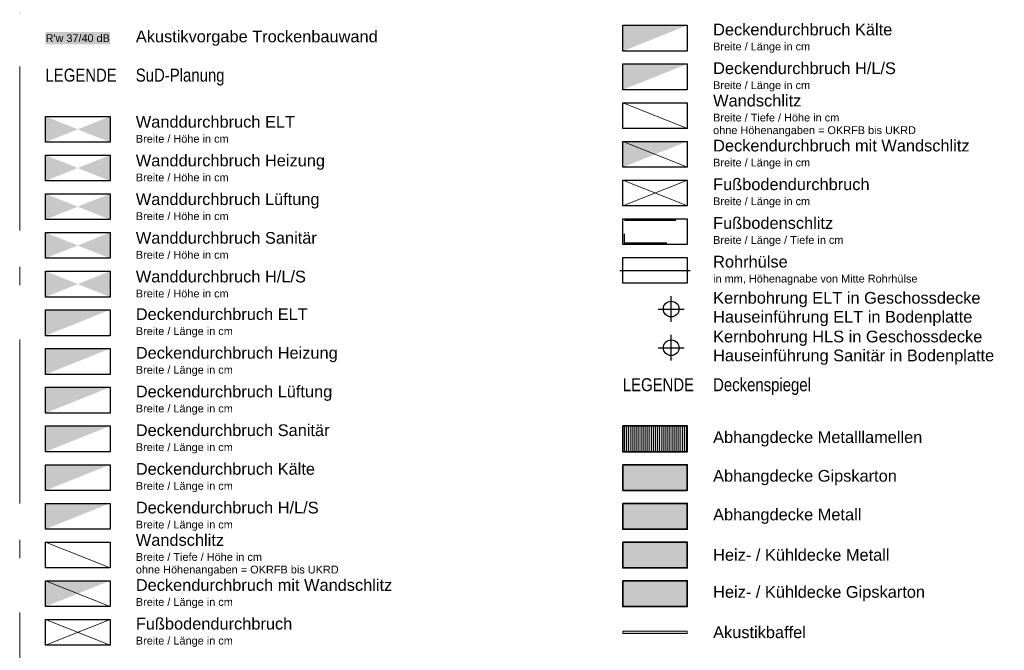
# Model space of a CAD drawing. Header units: metres. Extents: x -111 to 152, y -132 to 99.
# Tile 4 of 256: x 0 to 19, y -52 to -40. Entities that reach past the tile are written whole.
import ezdxf

# ---------------------------------------------------------------- set-up
doc = ezdxf.new("R2010")
doc.units = ezdxf.units.M
for name, pattern in [('Achsen 01', [5.291531, 3.175, -1.058062, 0.352704, -0.705764]), ('gestrichelt - 01', [2, 1, -1]), ('ISO-04 Lang gestrichelt punktiert', [7.747, 6.096, -0.762, 0.127, -0.762])]:
    doc.linetypes.add(name, pattern=pattern)
for name, color, linetype, lineweight, true_color in [('027_Tischlerarbeiten-360 Akustikdecke', 7, 'Continuous', 9, 0xa6a6a6), ('031_Metallbauarbeiten-350 Lamellendecke DS', 7, 'Continuous', 35, 0x666666), ('AV1-Achsen', 1, 'Achsen 01', 18, 0xff0000)]:
    doc.layers.add(name, color=color, linetype=linetype, lineweight=lineweight, true_color=true_color)
for name, color, linetype, lineweight in [('_GRU (2D)', 7, 'Continuous', 9), ('_Legende (2D)', 7, 'Continuous', 9), ('AV1-Akustikvorgaben-Trennwände', 7, 'Continuous', 5), ('AV1-Brandschutzkonzept-Brandschutzkonzept', 7, 'Continuous', 5), ('Keine', 7, 'Continuous', 9)]:
    doc.layers.add(name, color=color, linetype=linetype, lineweight=lineweight)
doc.styles.add('Arial', font='arial.ttf')
doc.styles.add('Arial Narrow', font='ARIALN.TTF')

# ---------------------------------------------------------------- blocks, each defined once
blk = doc.blocks.new('Group-780')
at = {"layer": 'Keine', "color": 212, "linetype": 'Continuous'}
for points in [[(0.5, -42.333), (1.125, -42.083), (0.5, -41.833)], [(1.125, -42.083), (1.75, -41.833), (1.75, -42.333)]]:
    blk.add_solid(points, dxfattribs=at)
blk = doc.blocks.new('Group-781')
at = {"layer": 'Keine', "color": 212, "linetype": 'Continuous'}
blk.add_solid([(0.5, -46.083), (1.75, -45.583), (0.5, -45.583)], dxfattribs=at)
blk = doc.blocks.new('Group-782')
at = {"layer": 'Keine', "color": 212, "lineweight": 9, "flags": 128}
blk.add_lwpolyline([(1.75, -50.583), (0.5, -50.083), (1.75, -50.083)], close=True, dxfattribs=at)
blk = doc.blocks.new('Group-783')
at = {"layer": 'Keine', "color": 212, "lineweight": 9, "flags": 128}
blk.add_lwpolyline([(1.75, -51.333), (0.5, -50.833), (1.75, -50.833)], close=True, dxfattribs=at)
at = {"layer": 'Keine', "color": 212, "lineweight": 9}
blk.add_solid([(0.5, -51.333), (1.75, -50.833), (0.5, -50.833)], dxfattribs=at)
blk = doc.blocks.new('Group-784')
at = {"layer": 'Keine', "color": 212, "lineweight": 9, "flags": 128}
for points in [[(1.75, -52.083), (0.5, -51.583), (1.75, -51.583)], [(0.5, -52.083), (1.75, -51.583), (0.5, -51.583)]]:
    blk.add_lwpolyline(points, close=True, dxfattribs=at)
blk = doc.blocks.new('Group-812')
at = {"layer": 'Keine', "color": 15, "linetype": 'Continuous'}
for points in [[(0.5, -43.083), (1.125, -42.833), (0.5, -42.583)], [(1.125, -42.833), (1.75, -42.583), (1.75, -43.083)]]:
    blk.add_solid(points, dxfattribs=at)
blk = doc.blocks.new('Group-813')
at = {"layer": 'Keine', "color": 85, "linetype": 'Continuous'}
for points in [[(0.5, -43.833), (1.125, -43.583), (0.5, -43.333)], [(1.125, -43.583), (1.75, -43.333), (1.75, -43.833)]]:
    blk.add_solid(points, dxfattribs=at)
blk = doc.blocks.new('Group-814')
at = {"layer": 'Keine', "color": 165, "linetype": 'Continuous'}
for points in [[(0.5, -44.583), (1.125, -44.333), (0.5, -44.083)], [(1.125, -44.333), (1.75, -44.083), (1.75, -44.583)]]:
    blk.add_solid(points, dxfattribs=at)
blk = doc.blocks.new('Group-815')
at = {"layer": 'Keine', "color": 15, "linetype": 'Continuous'}
blk.add_solid([(0.5, -46.833), (1.75, -46.333), (0.5, -46.333)], dxfattribs=at)
blk = doc.blocks.new('Group-816')
at = {"layer": 'Keine', "color": 85, "linetype": 'Continuous'}
blk.add_solid([(0.5, -47.583), (1.75, -47.083), (0.5, -47.083)], dxfattribs=at)
blk = doc.blocks.new('Group-817')
at = {"layer": 'Keine', "color": 165, "linetype": 'Continuous'}
blk.add_solid([(0.5, -48.333), (1.75, -47.833), (0.5, -47.833)], dxfattribs=at)
blk = doc.blocks.new('Group-818')
at = {"layer": 'Keine', "color": 7, "linetype": 'Continuous'}
for points in [[(0.5, -45.333), (1.125, -45.083), (0.5, -44.833)], [(1.125, -45.083), (1.75, -44.833), (1.75, -45.333)]]:
    blk.add_solid(points, dxfattribs=at)
blk = doc.blocks.new('Group-819')
at = {"layer": 'Keine', "color": 7, "linetype": 'Continuous'}
blk.add_solid([(0.5, -49.833), (1.75, -49.333), (0.5, -49.333)], dxfattribs=at)
blk = doc.blocks.new('Group-820')
at = {"layer": 'Keine', "color": 143, "linetype": 'Continuous'}
blk.add_solid([(0.5, -49.083), (1.75, -48.583), (0.5, -48.583)], dxfattribs=at)
blk = doc.blocks.new('Group-823')
at = {"layer": 'Keine', "color": 212, "lineweight": 9, "flags": 128}
blk.add_lwpolyline([(12.937, -42.067), (11.687, -41.567), (12.937, -41.567)], close=True, dxfattribs=at)
blk = doc.blocks.new('Group-824')
at = {"layer": 'Keine', "color": 212, "lineweight": 9, "flags": 128}
blk.add_lwpolyline([(12.937, -42.817), (11.687, -42.317), (12.937, -42.317)], close=True, dxfattribs=at)
at = {"layer": 'Keine', "color": 212, "lineweight": 9}
blk.add_solid([(11.687, -42.817), (12.937, -42.317), (11.687, -42.317)], dxfattribs=at)
blk = doc.blocks.new('Group-825')
at = {"layer": 'Keine', "color": 212, "lineweight": 9, "flags": 128}
for points in [[(12.937, -43.567), (11.687, -43.067), (12.937, -43.067)], [(11.687, -43.567), (12.937, -43.067), (11.687, -43.067)]]:
    blk.add_lwpolyline(points, close=True, dxfattribs=at)
blk = doc.blocks.new('Group-833')
at = {"layer": 'Keine', "color": 7, "linetype": 'Continuous'}
blk.add_solid([(11.687, -41.317), (12.937, -40.817), (11.687, -40.817)], dxfattribs=at)
blk = doc.blocks.new('Group-834')
at = {"layer": 'Keine', "color": 143, "linetype": 'Continuous'}
blk.add_solid([(11.687, -40.567), (12.937, -40.067), (11.687, -40.067)], dxfattribs=at)
blk = doc.blocks.new('Legende (2D)')
at = {"layer": '027_Tischlerarbeiten-360 Akustikdecke', "linetype": 'Continuous', "lineweight": 0}
blk.add_hatch(color=254, dxfattribs=at).paths.add_polyline_path([(11.6867, -51.80842), (12.9367, -51.80842), (12.9367, -51.85842), (11.6867, -51.85842)])
at = {"layer": '031_Metallbauarbeiten-350 Lamellendecke DS', "linetype": 'Continuous', "lineweight": 0, "transparency": 33554508}
for color, points in [(254, [(11.6867, -47.83342), (12.9367, -47.83342), (12.9367, -48.33342), (11.6867, -48.33342)]), (106, [(11.6867, -48.58342), (12.9367, -48.58342), (12.9367, -49.08342), (11.6867, -49.08342)]), (254, [(11.6867, -49.33342), (12.9367, -49.33342), (12.9367, -49.83342), (11.6867, -49.83342)])]:
    blk.add_hatch(color=color, dxfattribs=at).paths.add_polyline_path(points)
at = {"layer": '031_Metallbauarbeiten-350 Lamellendecke DS', "linetype": 'Continuous', "lineweight": 9, "transparency": 33554508}
h = blk.add_hatch(dxfattribs=at)
h.set_pattern_fill('Lamellendecke', color=252, style=0, pattern_type=2)
h.set_pattern_definition([(90, (0, 0), (0.04, 0), [])])
h.paths.add_polyline_path([(11.6867, -47.83342), (12.9367, -47.83342), (12.9367, -48.33342), (11.6867, -48.33342)])
at = {"layer": '031_Metallbauarbeiten-350 Lamellendecke DS', "linetype": 'Continuous', "lineweight": 0, "transparency": 33554470}
blk.add_hatch(color=165, dxfattribs=at).paths.add_polyline_path([(11.6867, -50.08342), (12.9367, -50.08342), (12.9367, -50.58342), (11.6867, -50.58342)])
at = {"layer": '031_Metallbauarbeiten-350 Lamellendecke DS', "linetype": 'Continuous', "lineweight": 0, "transparency": 33554483}
blk.add_hatch(color=55, dxfattribs=at).paths.add_polyline_path([(11.6867, -50.83342), (12.9367, -50.83342), (12.9367, -51.33342), (11.6867, -51.33342)])
at = {"layer": '027_Tischlerarbeiten-360 Akustikdecke', "flags": 128}
blk.add_lwpolyline([(11.6867, -51.80842), (12.9367, -51.80842), (12.9367, -51.85842), (11.6867, -51.85842)], close=True, dxfattribs=at)
at = {"layer": '031_Metallbauarbeiten-350 Lamellendecke DS', "color": 251, "linetype": 'Continuous', "lineweight": 35, "transparency": 33554687, "flags": 128}
for points in [[(11.6867, -47.83342), (12.9367, -47.83342), (12.9367, -48.33342), (11.6867, -48.33342)], [(11.6867, -49.33342), (12.9367, -49.33342), (12.9367, -49.83342), (11.6867, -49.83342)], [(11.6867, -50.08342), (12.9367, -50.08342), (12.9367, -50.58342), (11.6867, -50.58342)], [(11.6867, -50.83342), (12.9367, -50.83342), (12.9367, -51.33342), (11.6867, -51.33342)]]:
    blk.add_lwpolyline(points, close=True, dxfattribs=at)
at = {"layer": '031_Metallbauarbeiten-350 Lamellendecke DS', "color": 106, "linetype": 'Continuous', "lineweight": 35, "transparency": 33554687, "flags": 128}
blk.add_lwpolyline([(11.6867, -48.58342), (12.9367, -48.58342), (12.9367, -49.08342), (11.6867, -49.08342)], close=True, dxfattribs=at)
at = {"layer": 'AV1-Akustikvorgaben-Trennwände', "color": 7}
blk.add_solid([(0.49981, -40.43784), (1.75037, -40.43784), (0.49981, -40.19559), (1.75037, -40.19559)], dxfattribs=at)
blk.add_solid([(0.49981, -40.43784), (1.75037, -40.43784), (0.49981, -40.19559), (1.75037, -40.19559)], dxfattribs=at)
at = {"layer": 'AV1-Akustikvorgaben-Trennwände', "insert": (1.12509, -40.31671), "char_height": 0.1505858, "attachment_point": 5, "line_spacing_factor": 0.96954, "style": 'Arial'}
blk.add_mtext("R'w 37/40 dB", dxfattribs=at)
at = {"layer": 'AV1-Brandschutzkonzept-Brandschutzkonzept', "color": 7, "transparency": 33554687, "insert": (2.25037, -40.31671), "char_height": 0.2269629, "attachment_point": 4, "line_spacing_factor": 0.969122, "style": 'Arial'}
blk.add_mtext('Akustikvorgabe Trockenbauwand', dxfattribs=at)
at = {"layer": 'Keine', "color": 7, "transparency": 33554687}
for s, insert, char_height, attachment_point, line_spacing_factor, style in [('Deckendurchbruch Kälte\\P{\\H0.6667x;Breite / Länge in cm}', (13.4367, -40.31671), 0.2269629, 4, 0.969122, 'Arial'), ('Deckendurchbruch H/L/S\\P{\\H0.6667x;Breite / Länge in cm}', (13.4367, -41.06671), 0.2269629, 4, 0.969122, 'Arial'), ('LEGENDE', (0.50037, -40.9065), 0.252181, 1, 0.966594, 'Arial Narrow'), ('Wandschlitz\\P{\\H0.6667x;Breite / Tiefe / Höhe in cm\\Pohne Höhenangaben = OKRFB bis UKRD}', (13.4367, -41.81671), 0.2269629, 4, 0.969122, 'Arial'), ('Wanddurchbruch ELT\\P{\\H0.6667x;Breite / Höhe in cm}', (2.25037, -42.08342), 0.2269629, 4, 0.969122, 'Arial'), ('Deckendurchbruch mit Wandschlitz\\P{\\H0.6667x;Breite / Länge in cm}', (13.4367, -42.56671), 0.2269629, 4, 0.969122, 'Arial'), ('Wanddurchbruch Heizung\\P{\\H0.6667x;Breite / Höhe in cm}', (2.25037, -42.83342), 0.2269629, 4, 0.969122, 'Arial'), ('Fußbodendurchbruch\\P{\\H0.6667x;Breite / Länge in cm}', (13.4367, -43.31671), 0.2269629, 4, 0.969122, 'Arial'), ('Wanddurchbruch Lüftung\\P{\\H0.6667x;Breite / Höhe in cm}', (2.25037, -43.58342), 0.2269629, 4, 0.969122, 'Arial'), ('Fußbodenschlitz\\P{\\H0.6667x;Breite / Länge / Tiefe in cm}', (13.4367, -44.06671), 0.2269629, 4, 0.969122, 'Arial'), ('Wanddurchbruch Sanitär\\P{\\H0.6667x;Breite / Höhe in cm}', (2.25037, -44.33342), 0.2269629, 4, 0.969122, 'Arial'), ('Rohrhülse\\P{\\H0.6667x;in mm, Höhenagnabe von Mitte Rohrhülse}', (13.4367, -44.81671), 0.2269629, 4, 0.969122, 'Arial'), ('Wanddurchbruch H/L/S\\P{\\H0.6667x;Breite / Höhe in cm}', (2.25037, -45.08342), 0.2269629, 4, 0.969122, 'Arial'), ('Kernbohrung ELT in Geschossdecke\\PHauseinführung ELT in Bodenplatte', (13.4367, -45.56671), 0.2269629, 4, 0.969122, 'Arial'), ('Deckendurchbruch ELT\\P{\\H0.6667x;Breite / Länge in cm}', (2.25037, -45.83342), 0.2269629, 4, 0.969122, 'Arial'), ('Kernbohrung HLS in Geschossdecke\\PHauseinführung Sanitär in Bodenplatte', (13.4367, -46.31671), 0.2269629, 4, 0.969122, 'Arial'), ('Deckendurchbruch Heizung\\P{\\H0.6667x;Breite / Länge in cm}', (2.25037, -46.58342), 0.2269629, 4, 0.969122, 'Arial'), ('LEGENDE', (11.6867, -46.9065), 0.252181, 1, 0.966594, 'Arial Narrow'), ('Deckendurchbruch Lüftung\\P{\\H0.6667x;Breite / Länge in cm}', (2.25037, -47.33342), 0.2269629, 4, 0.969122, 'Arial'), ('Deckendurchbruch Sanitär\\P{\\H0.6667x;Breite / Länge in cm}', (2.25037, -48.08342), 0.2269629, 4, 0.969122, 'Arial'), ('Abhangdecke Metalllamellen', (13.4367, -48.08342), 0.2269629, 4, 0.969122, 'Arial'), ('Deckendurchbruch Kälte\\P{\\H0.6667x;Breite / Länge in cm}', (2.25037, -48.83342), 0.2269629, 4, 0.969122, 'Arial'), ('Abhangdecke Gipskarton', (13.4367, -48.83342), 0.2269629, 4, 0.969122, 'Arial'), ('Deckendurchbruch H/L/S\\P{\\H0.6667x;Breite / Länge in cm}', (2.25037, -49.58342), 0.2269629, 4, 0.969122, 'Arial'), ('Abhangdecke Metall', (13.4367, -49.58342), 0.2269629, 4, 0.969122, 'Arial'), ('Wandschlitz\\P{\\H0.6667x;Breite / Tiefe / Höhe in cm\\Pohne Höhenangaben = OKRFB bis UKRD}', (2.25037, -50.33342), 0.2269629, 4, 0.969122, 'Arial'), ('Heiz- / Kühldecke Metall', (13.4367, -50.33342), 0.2269629, 4, 0.969122, 'Arial'), ('Deckendurchbruch mit Wandschlitz\\P{\\H0.6667x;Breite / Länge in cm}', (2.25037, -51.08342), 0.2269629, 4, 0.969122, 'Arial'), ('Heiz- / Kühldecke Gipskarton', (13.4367, -51.08342), 0.2269629, 4, 0.969122, 'Arial'), ('Fußbodendurchbruch\\P{\\H0.6667x;Breite / Länge in cm}', (2.25037, -51.83342), 0.2269629, 4, 0.969122, 'Arial'), ('Akustikbaffel', (13.4367, -51.83342), 0.2269629, 4, 0.969122, 'Arial')]:
    blk.add_mtext(s, dxfattribs=dict(at, insert=insert, char_height=char_height, attachment_point=attachment_point, line_spacing_factor=line_spacing_factor, style=style))
at = {"layer": 'Keine', "color": 253, "transparency": 33554687, "char_height": 0.252181, "attachment_point": 1, "line_spacing_factor": 0.966594, "style": 'Arial Narrow'}
for s, insert in [('SuD-Planung', (2.25037, -40.9065)), ('Deckenspiegel', (13.4367, -46.9065))]:
    blk.add_mtext(s, dxfattribs=dict(at, insert=insert))
at = {"color": 255, "linetype": 'Continuous', "lineweight": 25, "transparency": 33554687}
for points in [[(11.6867, -40.06671), (12.9367, -40.06671), (12.9367, -40.56671), (11.6867, -40.56671)], [(11.6867, -40.81671), (12.9367, -40.81671), (12.9367, -41.31671), (11.6867, -41.31671)], [(11.6867, -41.56671), (12.9367, -41.56671), (12.9367, -42.06671), (11.6867, -42.06671)], [(0.50037, -41.83342), (1.75037, -41.83342), (1.75037, -42.33342), (0.50037, -42.33342)], [(11.6867, -42.31671), (12.9367, -42.31671), (12.9367, -42.81671), (11.6867, -42.81671)], [(0.50037, -42.58342), (1.75037, -42.58342), (1.75037, -43.08342), (0.50037, -43.08342)], [(11.6867, -43.06671), (12.9367, -43.06671), (12.9367, -43.56671), (11.6867, -43.56671)], [(0.50037, -43.33342), (1.75037, -43.33342), (1.75037, -43.83342), (0.50037, -43.83342)], [(11.6867, -43.81671), (12.9367, -43.81671), (12.9367, -44.31671), (11.6867, -44.31671)], [(0.50037, -44.08342), (1.75037, -44.08342), (1.75037, -44.58342), (0.50037, -44.58342)], [(11.6867, -44.56671), (12.9367, -44.56671), (12.9367, -45.06671), (11.6867, -45.06671)], [(0.50037, -44.83342), (1.75037, -44.83342), (1.75037, -45.33342), (0.50037, -45.33342)], [(0.50037, -45.58342), (1.75037, -45.58342), (1.75037, -46.08342), (0.50037, -46.08342)], [(12.6242, -45.41435), (12.73194, -45.45898), (12.77656, -45.56671), (12.73194, -45.67445), (12.6242, -45.71908), (12.51646, -45.67445), (12.47184, -45.56671), (12.51646, -45.45898)], [(12.6242, -46.16435), (12.73194, -46.20898), (12.77656, -46.31671), (12.73194, -46.42445), (12.6242, -46.46908), (12.51646, -46.42445), (12.47184, -46.31671), (12.51646, -46.20898)], [(0.50037, -46.33342), (1.75037, -46.33342), (1.75037, -46.83342), (0.50037, -46.83342)], [(0.50037, -47.08342), (1.75037, -47.08342), (1.75037, -47.58342), (0.50037, -47.58342)], [(0.50037, -47.83342), (1.75037, -47.83342), (1.75037, -48.33342), (0.50037, -48.33342)], [(0.50037, -48.58342), (1.75037, -48.58342), (1.75037, -49.08342), (0.50037, -49.08342)], [(0.50037, -49.33342), (1.75037, -49.33342), (1.75037, -49.83342), (0.50037, -49.83342)], [(0.50037, -50.08342), (1.75037, -50.08342), (1.75037, -50.58342), (0.50037, -50.58342)], [(0.50037, -50.83342), (1.75037, -50.83342), (1.75037, -51.33342), (0.50037, -51.33342)], [(0.50037, -51.58342), (1.75037, -51.58342), (1.75037, -52.08342), (0.50037, -52.08342)]]:
    blk.add_wipeout(points, dxfattribs=at).dxf.layer = 'Keine'
at = {"layer": 'Keine', "color": 212, "linetype": 'ISO-04 Lang gestrichelt punktiert', "lineweight": 25, "transparency": 33554687}
blk.add_line((11.63097, -44.81671), (12.99243, -44.81671), dxfattribs=at)
at = {"layer": 'Keine', "color": 212, "linetype": 'Continuous', "lineweight": 25, "transparency": 33554687}
for p, q in [((12.6242, -45.81671), (12.6242, -45.31671)), ((12.3742, -45.56671), (12.8742, -45.56671))]:
    blk.add_line(p, q, dxfattribs=at)
at = {"layer": 'Keine', "color": 165, "linetype": 'Continuous', "lineweight": 25, "transparency": 33554687}
for p, q in [((12.6242, -46.56671), (12.6242, -46.06671)), ((12.3742, -46.31671), (12.8742, -46.31671))]:
    blk.add_line(p, q, dxfattribs=at)
at = {"layer": 'Keine', "color": 143, "linetype": 'Continuous', "lineweight": 25, "transparency": 33554687, "flags": 128}
for points in [[(11.6867, -40.06671), (12.9367, -40.06671), (12.9367, -40.56671), (11.6867, -40.56671)], [(0.50037, -48.58342), (1.75037, -48.58342), (1.75037, -49.08342), (0.50037, -49.08342)]]:
    blk.add_lwpolyline(points, close=True, dxfattribs=at)
at = {"layer": 'Keine', "color": 7, "linetype": 'Continuous', "lineweight": 25, "transparency": 33554687, "flags": 128}
for points in [[(11.6867, -40.81671), (12.9367, -40.81671), (12.9367, -41.31671), (11.6867, -41.31671)], [(0.50037, -44.83342), (1.75037, -44.83342), (1.75037, -45.33342), (0.50037, -45.33342)], [(0.50037, -49.33342), (1.75037, -49.33342), (1.75037, -49.83342), (0.50037, -49.83342)]]:
    blk.add_lwpolyline(points, close=True, dxfattribs=at)
at = {"layer": 'Keine', "color": 212, "linetype": 'Continuous', "lineweight": 25, "transparency": 33554687, "flags": 128}
for points in [[(11.6867, -41.56671), (12.9367, -41.56671), (12.9367, -42.06671), (11.6867, -42.06671)], [(0.50037, -41.83342), (1.75037, -41.83342), (1.75037, -42.33342), (0.50037, -42.33342)], [(11.6867, -42.31671), (12.9367, -42.31671), (12.9367, -42.81671), (11.6867, -42.81671)], [(11.6867, -43.06671), (12.9367, -43.06671), (12.9367, -43.56671), (11.6867, -43.56671)], [(11.6867, -43.81671), (12.9367, -43.81671), (12.9367, -44.31671), (11.6867, -44.31671)], [(11.6867, -44.56671), (12.9367, -44.56671), (12.9367, -45.06671), (11.6867, -45.06671)], [(0.50037, -45.58342), (1.75037, -45.58342), (1.75037, -46.08342), (0.50037, -46.08342)], [(0.50037, -50.08342), (1.75037, -50.08342), (1.75037, -50.58342), (0.50037, -50.58342)], [(0.50037, -50.83342), (1.75037, -50.83342), (1.75037, -51.33342), (0.50037, -51.33342)], [(0.50037, -51.58342), (1.75037, -51.58342), (1.75037, -52.08342), (0.50037, -52.08342)]]:
    blk.add_lwpolyline(points, close=True, dxfattribs=at)
at = {"layer": 'Keine', "color": 15, "linetype": 'Continuous', "lineweight": 25, "transparency": 33554687, "flags": 128}
for points in [[(0.50037, -42.58342), (1.75037, -42.58342), (1.75037, -43.08342), (0.50037, -43.08342)], [(0.50037, -46.33342), (1.75037, -46.33342), (1.75037, -46.83342), (0.50037, -46.83342)]]:
    blk.add_lwpolyline(points, close=True, dxfattribs=at)
at = {"layer": 'Keine', "color": 85, "linetype": 'Continuous', "lineweight": 25, "transparency": 33554687, "flags": 128}
for points in [[(0.50037, -43.33342), (1.75037, -43.33342), (1.75037, -43.83342), (0.50037, -43.83342)], [(0.50037, -47.08342), (1.75037, -47.08342), (1.75037, -47.58342), (0.50037, -47.58342)]]:
    blk.add_lwpolyline(points, close=True, dxfattribs=at)
at = {"layer": 'Keine', "color": 165, "linetype": 'Continuous', "lineweight": 25, "transparency": 33554687, "flags": 128}
for points in [[(0.50037, -44.08342), (1.75037, -44.08342), (1.75037, -44.58342), (0.50037, -44.58342)], [(0.50037, -47.83342), (1.75037, -47.83342), (1.75037, -48.33342), (0.50037, -48.33342)]]:
    blk.add_lwpolyline(points, close=True, dxfattribs=at)
at = {"layer": 'Keine', "color": 212, "linetype": 'Continuous', "lineweight": 25, "transparency": 33554687}
blk.add_circle((12.6242, -45.56671), 0.15236, dxfattribs=at)
at = {"layer": 'Keine', "color": 165, "linetype": 'Continuous', "lineweight": 25, "transparency": 33554687}
blk.add_circle((12.6242, -46.31671), 0.15236, dxfattribs=at)
at = {"layer": 'Keine', "color": 7}
for name in ['Group-834', 'Group-833', 'Group-823', 'Group-780', 'Group-824', 'Group-825', 'Group-781', 'Group-815', 'Group-816', 'Group-817', 'Group-820', 'Group-819', 'Group-782', 'Group-783', 'Group-784']:
    blk.add_blockref(name, (0, 0), dxfattribs=at)
at = {"layer": 'Keine', "color": 15}
blk.add_blockref('Group-812', (0, 0), dxfattribs=at)
at = {"layer": 'Keine', "color": 85}
blk.add_blockref('Group-813', (0, 0), dxfattribs=at)
at = {"layer": 'Keine', "color": 165}
for name in ['Group-814', 'Group-818']:
    blk.add_blockref(name, (0, 0), dxfattribs=at)
at = {"color": 255, "linetype": 'gestrichelt - 01', "lineweight": 25, "transparency": 33554687}
blk.add_wipeout([(11.7167, -43.84671), (12.9067, -43.84671), (12.9067, -44.28671), (11.7167, -44.28671)], dxfattribs=at).dxf.layer = 'Keine'
at = {"layer": 'Keine', "color": 212, "linetype": 'gestrichelt - 01', "lineweight": 25, "transparency": 33554687, "flags": 128}
blk.add_lwpolyline([(11.7167, -43.84671), (12.9067, -43.84671), (12.9067, -44.28671), (11.7167, -44.28671)], close=True, dxfattribs=at)
blk = doc.blocks.new('Group-701')
at = {"layer": 'AV1-Achsen'}
blk.add_line((0, -65.209), (0, -33.809), dxfattribs=at)
blk = doc.blocks.new('GRU (2D)')
at = {"layer": 'AV1-Achsen', "color": 7}
blk.add_blockref('Group-701', (0, 0), dxfattribs=at)

msp = doc.modelspace()

# ---------------------------------------------------------------- block references
at = {"layer": '_Legende (2D)'}
msp.add_blockref('Legende (2D)', (0, 0), dxfattribs=at)

# ---------------------------------------------------------------- next in the draw order: block references
at = {"layer": '_GRU (2D)'}
msp.add_blockref('GRU (2D)', (0, 0), dxfattribs=at)

doc.saveas('drawing.dxf')
